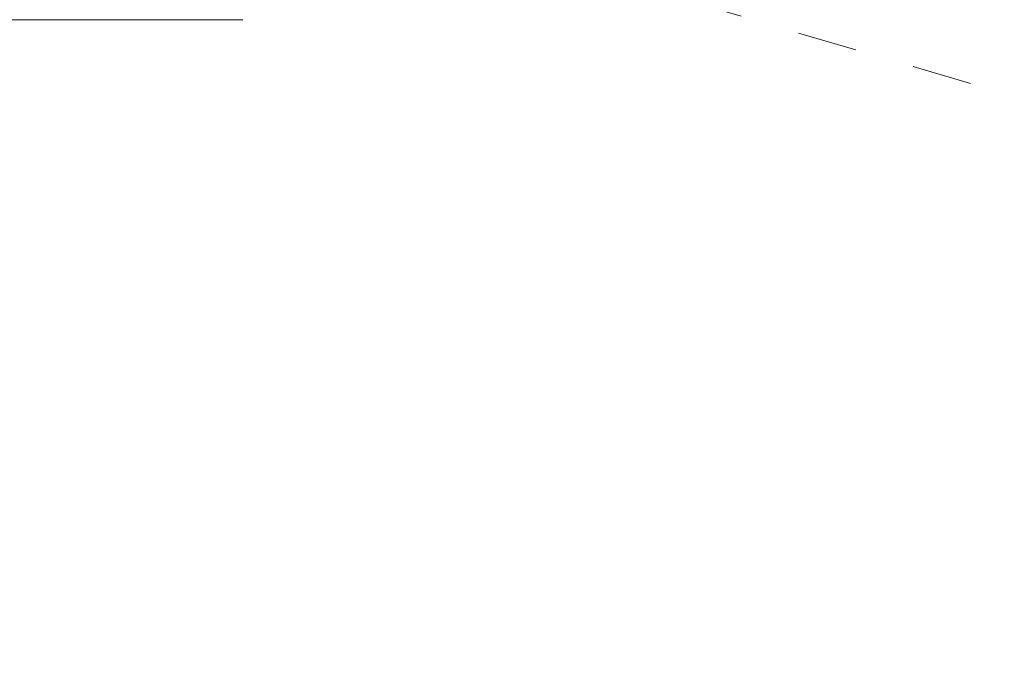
# Model space of a CAD drawing. Header units: millimetres. Extents: x 37081 to 77972, y -4495 to 22354.
# Tile 58 of 109: x 59021 to 61494, y 10480 to 12076. Entities that reach past the tile are written whole.
import ezdxf

# ---------------------------------------------------------------- set-up
doc = ezdxf.new("R2010")
doc.units = ezdxf.units.MM
doc.linetypes.add('ADSK_Скрыто', pattern=[300, 150, -150])
doc.layers.add('G-____-____-SYMB', color=111, linetype='ADSK_Скрыто', lineweight=20)
doc.layers.add('P-PIPE-____-IDEN', color=2, linetype='Continuous', lineweight=20)

# ---------------------------------------------------------------- blocks, each defined once
blk = doc.blocks.new('ADSK_M_Арматура трубопроводов - ADSK_Наименование_Диаметр условный_40-1644324-_3D_ копия 2 копия 1')
at = {"layer": 'P-PIPE-____-IDEN'}
blk.add_line((1432.4, 14737.4), (3432.4, 14737.4), dxfattribs=at)

msp = doc.modelspace()

# ---------------------------------------------------------------- linework, layer by layer
at = {"layer": 'G-____-____-SYMB'}
msp.add_line((66303.1, 10480), (58162.1, 12867.7), dxfattribs=at)

# ---------------------------------------------------------------- block references
at = {"layer": 'P-PIPE-____-IDEN'}
msp.add_blockref('ADSK_M_Арматура трубопроводов - ADSK_Наименование_Диаметр условный_40-1644324-_3D_ копия 2 копия 1', (56148.9, -2661.8), dxfattribs=at)

doc.saveas('drawing.dxf')
